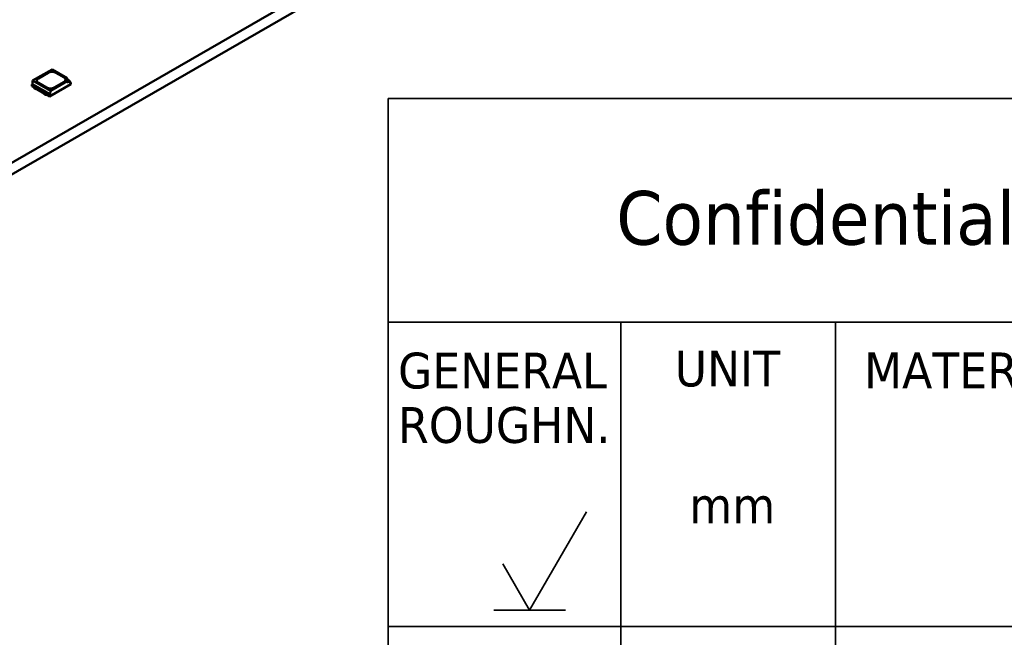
# Model space of a CAD drawing. Header units: millimetres. Extents: x 0 to 420, y 0 to 296.
# Tile 7 of 19: x 209 to 264, y 56 to 90. Entities that reach past the tile are written whole.
import ezdxf
from ezdxf.enums import TextEntityAlignment as Align

# ---------------------------------------------------------------- set-up
doc = ezdxf.new("R2010")
doc.units = ezdxf.units.MM
doc.layers.get('0').update_dxf_attribs({"lineweight": 25})
for name, color, linetype, lineweight in [('Sketch Geometry(ISO)', 7, 'Continuous', 50), ('Symbols(ISO)', 7, 'Continuous', 25), ('Visible Edges(ISO)', 7, 'Continuous', 50), ('Visible Tangent Edges(ISO)', 7, 'Continuous', 50)]:
    doc.layers.add(name, color=color, linetype=linetype, lineweight=lineweight)
doc.styles.add('LG.Philips.Title', font='verdana.ttf', dxfattribs={"width": 0.9})
doc.styles.add('Text Style43', font='verdana.ttf', dxfattribs={"width": 0.9})
doc.styles.add('Text Style45', font='verdana.ttf', dxfattribs={"width": 0.9})
doc.styles.add('Text Style46', font='verdana.ttf', dxfattribs={"width": 0.9})
doc.styles.add('Text Style49', font='verdana.ttf', dxfattribs={"width": 0.9})
doc.styles.add('Text Style50', font='verdana.ttf', dxfattribs={"width": 0.9})

# ---------------------------------------------------------------- blocks, each defined once
blk = doc.blocks.new('Title Blocks Philips Lighting Electronics')
at = {"layer": 'Sketch Geometry(ISO)', "color": 7, "linetype": 'Continuous', "lineweight": 35}
for p, q in [((20, 86), (200, 86)), ((20, 86), (20, 10)), ((20, 73.5), (200, 73.5)), ((33, 39.5), (33, 73.5)), ((45, 73.5), (45, 32.505)), ((27.9, 57.4), (31.075, 62.9)), ((26.4, 59.998), (27.9, 57.4)), ((29.9, 57.4), (25.9, 57.4)), ((20, 56.5), (200, 56.5))]:
    blk.add_line(p, q, dxfattribs=at)
at = {"layer": 'Symbols(ISO)', "color": 7, "attachment_point": 7, "style": 'LG.Philips.Title'}
for s, insert, char_height in [('\\fVerdana|b0|i0;\\H3.0000;Confidential', (32.738, 77.773), 3), ('\\fVerdana|b0|i0;\\H2.0000;GENERAL', (20.549, 69.758), 2), ('\\fVerdana|b0|i0;\\H2.0000;UNIT', (36.006, 69.873), 2), ('\\fVerdana|b0|i0;\\H2.0000;MATERIAL', (46.582, 69.807), 2), ('\\fVerdana|b0|i0;\\H2.0000;ROUGHN.', (20.549, 66.717), 2), ('\\fVerdana|b0|i0;\\H2.0000;mm', (36.814, 62.265), 2)]:
    blk.add_mtext(s, dxfattribs=dict(at, insert=insert, char_height=char_height))
at = {"layer": 'Symbols(ISO)', "color": 7, "style": 'Text Style43', "width": 0.9}
for tag, p in [('<F3_ASSEMBLY_REFERENCE_ITEM_2>', (170.5, 83.886)), ('<F3_ASSEMBLY_REFERENCE_CODE_2>', (194.414, 83.851)), ('<F3_ASSEMBLY_REFERENCE_ITEM_1>', (170.465, 79.685)), ('<F3_ASSEMBLY_REFERENCE_CODE_1>', (194.42, 79.623)), ('<F3_ROUGHNESS>', (26.507, 64.469)), ('<F3_PATTERN_NO>', (175.629, 63.291)), ('<F3_REVISION_DATE_2>', (188.969, 31.988)), ('<F3_REVISION_DATE_3>', (188.969, 27.666)), ('<F3_REVISION_DATE_4>', (188.831, 23.893)), ('<F3_CAD_INDICATION>', (24.053, 11.938))]:
    blk.add_attdef(tag, text='', height=2, dxfattribs=at).set_placement(p, align=Align.MIDDLE_CENTER)
at = {"layer": 'Symbols(ISO)', "color": 7, "width": 0.9}
for tag, p, height, style in [('<F3_LINEAR_TOLERANCE_UP>_001', (82.176, 75.725), 2, 'Text Style43'), ('<F3_ANGLE_TOLERANCE_UP>_001', (113.753, 75.807), 2, 'Text Style43'), ('<F3_SCALE>_001', (24.443, 47.114), 2, 'Text Style43'), ('<F3_REVISION_DATE_1>_001', (181.547, 35.789), 2, 'Text Style43'), ('DESCRIPTION_001', (46.901, 30.187), 3.5, 'Text Style50'), ('STOCK_NUMBER_001', (134.641, 29.218), 3, 'Text Style45'), ('DESCRIPTION_002', (46.901, 24.354), 3.5, 'Text Style50'), ('Sheet_Size_001', (193.054, 18.755), 2.5, 'Text Style46'), ('DESIGNER_001', (29.683, 19.073), 2, 'Text Style43'), ('Number_of_sheets_001', (116.295, 18.982), 2, 'Text Style43'), ('<F3_TITLE_BLOCK_TYPE>_001', (134.135, 18.954), 2, 'Text Style43'), ('Sheet_number_001', (149.986, 18.95), 2, 'Text Style43'), ('<F3_LANGUAGE_NO>_001', (167.83, 19.029), 2, 'Text Style43'), ('<COST_CENTER>_001', (179.21, 18.997), 2, 'Text Style43'), ('<F3_PROGRAM>_001', (92.389, 15.005), 2, 'Text Style43'), ('CREATION_DATE_001', (65.967, 10.977), 2, 'Text Style43')]:
    blk.add_attdef(tag, p, '', height=height, dxfattribs=dict(at, style=style))
for tag, height, style, p in [('<F3_MATERIAL_DESCRIPTION_LINE_1>', 2, 'Text Style43', (50.916, 68.188)), ('<F3_MATERIAL_DESCRIPTION_LINE_2>', 2, 'Text Style43', (50.975, 64.518)), ('<F3_TREATMENT_DESCRIPTION_LINE_1>', 2, 'Text Style43', (51.181, 50.77)), ('<F3_TREATMENT_DESCRIPTION_LINE_2>', 2, 'Text Style43', (51.238, 46.96)), ('<F3_PRODUCT_DESCRIPTION_LINE_2>', 3.505, 'Text Style49', (47.47, 27.853))]:
    blk.add_attdef(tag, text='', height=height, dxfattribs=dict(at, style=style)).set_placement(p, align=Align.TOP_LEFT)
at = {"layer": 'Symbols(ISO)', "color": 7, "style": 'Text Style43', "width": 0.9}
for tag, p in [('<F3_SUPERSEEDS>', (71.006, 20.009)), ('<F3_DATA_FORMAT>', (35.878, 15.975)), ('<F3_PLATFORM>', (150.912, 15.974)), ('<F3_CHECK_NAME>', (51.653, 11.996))]:
    blk.add_attdef(tag, text='', height=2, dxfattribs=at).set_placement(p, align=Align.MIDDLE_LEFT)

msp = doc.modelspace()

# ---------------------------------------------------------------- linework, layer by layer
at = {"layer": 'Visible Edges(ISO)'}
for p, q in [((164.321, 56.707), (263.316, 113.714)), ((263.316, 113.06), (164.321, 56.053)), ((211.215, 87.622), (210.129, 86.996)), ((211.215, 87.622), (212.059, 87.135)), ((210.129, 86.996), (210.115, 86.804)), ((211.119, 86.426), (210.129, 86.996)), ((210.451, 87.121), (210.999, 87.436)), ((210.451, 87.116), (210.999, 87.432)), ((211.119, 86.426), (212.059, 86.968)), ((211.423, 87.436), (211.883, 87.171)), ((211.423, 87.432), (211.883, 87.167)), ((212.059, 86.968), (212.059, 87.135)), ((212.059, 87.06), (212.211, 86.973)), ((212.211, 86.973), (212.059, 86.886)), ((212.059, 86.886), (212.059, 86.968)), ((212.211, 86.973), (212.219, 86.876)), ((210.115, 86.804), (210.08, 86.784)), ((210.08, 86.686), (210.08, 86.784)), ((210.08, 86.784), (211.07, 86.214)), ((210.08, 86.686), (210.205, 86.614)), ((211.105, 86.234), (210.115, 86.804)), ((210.204, 86.611), (210.204, 86.614)), ((210.204, 86.611), (210.231, 86.564)), ((210.205, 86.65), (210.231, 86.605)), ((210.231, 86.605), (210.321, 86.553)), ((210.231, 86.564), (210.231, 86.605)), ((210.231, 86.564), (210.321, 86.512)), ((210.321, 86.553), (210.361, 86.552)), ((210.321, 86.512), (210.321, 86.553)), ((210.321, 86.512), (210.361, 86.511)), ((210.361, 86.552), (210.773, 86.314)), ((210.361, 86.511), (210.361, 86.552)), ((210.361, 86.511), (210.773, 86.273)), ((210.91, 86.612), (210.451, 86.876)), ((211.07, 86.116), (212.254, 86.798)), ((211.105, 86.234), (211.119, 86.426)), ((211.883, 86.927), (211.335, 86.612)), ((212.254, 86.896), (212.215, 86.918)), ((212.219, 86.876), (212.254, 86.896)), ((212.254, 86.798), (212.254, 86.896)), ((210.773, 86.314), (210.775, 86.292)), ((210.773, 86.273), (210.773, 86.314)), ((210.773, 86.273), (210.775, 86.251)), ((210.775, 86.292), (210.865, 86.24)), ((210.775, 86.251), (210.775, 86.292)), ((210.775, 86.251), (210.865, 86.199)), ((210.865, 86.24), (210.944, 86.225)), ((210.865, 86.199), (210.865, 86.24)), ((210.865, 86.199), (210.947, 86.183)), ((210.944, 86.188), (211.07, 86.116)), ((210.947, 86.183), (210.947, 86.186)), ((210.947, 86.183), (210.949, 86.185)), ((211.07, 86.214), (211.105, 86.234)), ((211.07, 86.116), (211.07, 86.214))]:
    msp.add_line(p, q, dxfattribs=at)
for centre, major_axis, start_param, end_param in [((211.211, 87.314), (0.3, 0), 0.785398, 2.356194), ((211.211, 87.31), (0.3, 0), 0.785398, 2.356194), ((210.663, 86.998), (-0.3, 0), 5.497787, 7.068583), ((210.663, 86.994), (-0.3, 0), 5.497787, 6.271354), ((211.671, 87.049), (0.3, 0), 5.497787, 7.068583), ((211.671, 87.045), (0.3, 0), 0.011831, 0.785398), ((211.123, 86.734), (-0.3, 0), 0.785398, 2.356194)]:
    msp.add_ellipse(centre, major_axis=major_axis, ratio=0.575862, start_param=start_param, end_param=end_param, dxfattribs=at)
at = {"layer": 'Visible Tangent Edges(ISO)'}
for p, q in [((210.451, 87.121), (210.451, 87.116)), ((210.999, 87.436), (210.999, 87.432)), ((211.423, 87.436), (211.423, 87.432)), ((211.883, 87.171), (211.883, 87.167))]:
    msp.add_line(p, q, dxfattribs=at)

# ---------------------------------------------------------------- block references
msp.add_blockref('Title Blocks Philips Lighting Electronics', (210, 0))

doc.saveas('drawing.dxf')
